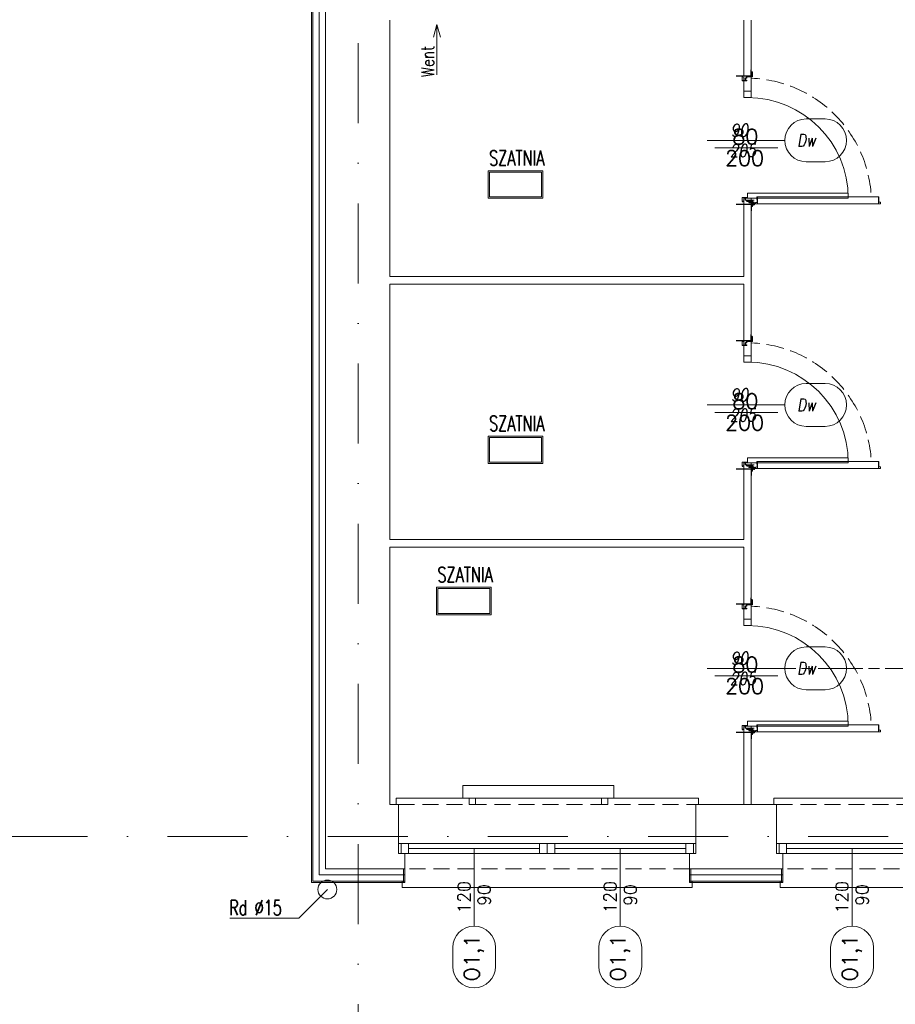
# Model space of a CAD drawing. Header units: millimetres. Extents: x -82287 to 177822, y -399756 to 0.
# Tile 118 of 228: x 48711 to 49406, y -195680 to -194899. Entities that reach past the tile are written whole.
import ezdxf
from ezdxf.enums import TextEntityAlignment as Align

# ---------------------------------------------------------------- set-up
doc = ezdxf.new("R2010")
doc.units = ezdxf.units.MM
doc.header["$MEASUREMENT"] = 0
for name, pattern in [('SUŁOSZOWA - PB 21 03$0$CENTER', [0.6, 0.375, -0.075, 0.075, -0.075]), ('SUŁOSZOWA - PB 21 03$0$CHAIN', [0.3543, 0.2362, -0.0295, 0.0591, -0.0295]), ('SUŁOSZOWA - PB 21 03$0$DASHDOT', [25.4, 12.7, -6.35, 0, -6.35]), ('SUŁOSZOWA - PB 21 03$0$HIDDEN', [9.525, 6.35, -3.175]), ('SUŁOSZOWA - PB 21 03$0$Hidden Line', [391.222223, 282.222223, -109])]:
    doc.linetypes.add(name, pattern=pattern)
doc.layers.get('DEFPOINTS').update_dxf_attribs({"lineweight": 50})
doc.layers.add('FL_XREF', color=252, linetype='Continuous')
for name, color, linetype, lineweight in [('SUŁOSZOWA - PB 21 03$0$!! 0_ Istn-okna', 251, 'Continuous', 0), ('SUŁOSZOWA - PB 21 03$0$!! 0_ Istn-sciany', 251, 'Continuous', 0), ('SUŁOSZOWA - PB 21 03$0$!! 0_ Istn-widok', 251, 'Continuous', 0), ('SUŁOSZOWA - PB 21 03$0$!! 0_ Opis', 251, 'Continuous', 0), ('SUŁOSZOWA - PB 21 03$0$!! 0_Istn-cienka', 251, 'Continuous', 0), ('SUŁOSZOWA - PB 21 03$0$!! 0_Istn-grzejniki', 251, 'Continuous', 0), ('SUŁOSZOWA - PB 21 03$0$!! 0_Istn-went', 251, 'Continuous', 0), ('SUŁOSZOWA - PB 21 03$0$!! 0_Opis_okna', 251, 'Continuous', 0), ('SUŁOSZOWA - PB 21 03$0$!! 0_Opis_pom', 251, 'Continuous', 0), ('SUŁOSZOWA - PB 21 03$0$!! 0_Osie', 251, 'SUŁOSZOWA - PB 21 03$0$DASHDOT', 0), ('SUŁOSZOWA - PB 21 03$0$!! 1_ tynk zewn  - nowy', 251, 'Continuous', 0), ('SUŁOSZOWA - PB 21 03$0$!! 1_droga ewakuacyjna', 251, 'SUŁOSZOWA - PB 21 03$0$CHAIN', 0), ('SUŁOSZOWA - PB 21 03$0$!! 1_OPIS POM NOWE', 251, 'Continuous', 0), ('SUŁOSZOWA - PB 21 03$0$!! 1_PROJ Sciany', 251, 'Continuous', 0), ('SUŁOSZOWA - PB 21 03$0$!! 2_ remont Ocieplenie', 251, 'SUŁOSZOWA - PB 21 03$0$ZIGZAG', 0), ('SUŁOSZOWA - PB 21 03$0$!! 2_Drzwi - nowe remont', 251, 'Continuous', 0), ('SUŁOSZOWA - PB 21 03$0$!! 2_drzwi opis', 251, 'Continuous', 0), ('SUŁOSZOWA - PB 21 03$0$!! 2_WYBURZENIA DO REMONTU', 251, 'Continuous', 0), ('SUŁOSZOWA - PB 21 03$0$0-osie-liniA', 251, 'SUŁOSZOWA - PB 21 03$0$DASHDOT', 0), ('SUŁOSZOWA - PB 21 03$0$Dimension (ISO)', 251, 'Continuous', 0)]:
    doc.layers.add(name, color=color, linetype=linetype, lineweight=lineweight)
doc.styles.add('SUŁOSZOWA - PB 21 03$0$50', font='ROMANS.shx', dxfattribs={"width": 0.8, "oblique": 10, "height": 10})
doc.styles.add('SUŁOSZOWA - PB 21 03$0$ARCHETYP', font='romans.shx', dxfattribs={"height": 15})
doc.styles.add('SUŁOSZOWA - PB 21 03$0$ARIAL', font='tahoma.ttf')
doc.styles.add('SUŁOSZOWA - PB 21 03$0$Note Text (ISO)', font='tahoma.ttf')
doc.styles.add('SUŁOSZOWA - PB 21 03$0$TXT', font='simplex.shx')
doc.linetypes.add('SUŁOSZOWA - PB 21 03$0$ZIGZAG', pattern='A,0.00254,-5.08,[131,ltypeshp.shx,S=5.08,R=0,X=-5.08,Y=0],-10.16,[131,ltypeshp.shx,S=5.08,R=180,X=5.08,Y=0],-5.08', length=20.32254)
doc.dimstyles.new('SUŁOSZOWA - PB 21 03$0$Default (ISO)', dxfattribs={"dimscale": 5, "dimtxt": 5, "dimasz": 5, "dimexe": 3.175, "dimexo": 0, "dimgap": 0.762, "dimtad": 1, "dimdec": 0, "dimrnd": 1e-08, "dimzin": 0, "dimtxsty": 'SUŁOSZOWA - PB 21 03$0$Note Text (ISO)', "dimcen": 0.09, "dimdle": 10, "dimclrd": 256, "dimclre": 256, "dimclrt": 256, "dimazin": 0, "dimtfac": 0.70104, "dimtmove": 0, "dimatfit": 3, "dimfxl": 1, "dimtolj": 1, "dimtzin": 0, "dimlwd": -1, "dimlwe": -1, "dimarcsym": 0})

# ---------------------------------------------------------------- blocks, each defined once
blk = doc.blocks.new('SUŁOSZOWA - PB 21 03$0$BLOK OSI')
at = {"layer": 'SUŁOSZOWA - PB 21 03$0$0-osie-liniA', "ltscale": 5}
for points in [[(48917.71, -193635.47), (48917.71, -195993.95)], [(48639.33, -195663.09), (55424.28, -195663.09)]]:
    blk.add_lwpolyline(points, dxfattribs=at)
blk = doc.blocks.new('SUŁOSZOWA - PB 21 03$0$zaw-dr-90-p')
at = {"color": 2, "linetype": 'SUŁOSZOWA - PB 21 03$0$CENTER', "ltscale": 0.2}
for p, q in [((12, 0), (-12, 0)), ((0, 12), (0, -12)), ((24.5, 24), (31, 24)), ((24.5, 19), (31, 19))]:
    blk.add_line(p, q, dxfattribs=at)
at = {"ltscale": 0.2}
for p, q in [((10, 12), (6.5, 12)), ((10, 0), (10, 6.5))]:
    blk.add_line(p, q, dxfattribs=at)
blk.add_lwpolyline([(0, 6.5), (23.5, 6.5, 0.414214), (28, 11), (28, 31), (24.5, 31), (24.5, 11, -0.414214), (23.5, 10), (0, 10, 4.561698), (7.6, 6.5), (4.9, 4.2)], format="xyb", dxfattribs=at)
blk.add_lwpolyline([(-0.2, -0.2), (-2.5, -0.2), (-2.5, 0.2), (-0.2, 0.2), (-0.2, 2.5), (0.2, 2.5), (0.2, 0.2), (2.8, 0.2), (2.8, -0.2), (0.2, -0.2), (0.2, -2.8), (-0.2, -2.8)], close=True)
blk.add_lwpolyline([(10, 10), (10, 39), (6.5, 39), (6.5, 10)], dxfattribs=at)
blk.add_circle((0, 0), 6.5, dxfattribs=at)
blk = doc.blocks.new('SUŁOSZOWA - PB 21 03$0$drzwi 90- sc 12')
for p, q in [((-13620.32, 20410.16), (-13620.32, 20313.77)), ((-13614.92, 20409.86), (-13620.32, 20409.86)), ((-13616.12, 20410.26), (-13620.22, 20410.26)), ((-13616.12, 20410.26), (-13620, 20410.26)), ((-13618.17, 20410.26), (-13616.22, 20410.26)), ((-13618.17, 20410.26), (-13616.22, 20410.26)), ((-13616.12, 20410.26), (-13616.12, 20411.46)), ((-13616.12, 20411.46), (-13615.02, 20411.46)), ((-13614.92, 20411.36), (-13614.92, 20313.77)), ((-13620.32, 20313.47), (-13620.32, 20317.97)), ((-13614.92, 20312.27), (-13614.92, 20317.97)), ((-13715.57, 20308.32), (-13715.57, 20308.56)), ((-13715.57, 20307.69), (-13715.57, 20308.56)), ((-13715.57, 20307.82), (-13715.57, 20308.56)), ((-13614.92, 20313.77), (-13620.32, 20313.77)), ((-13618.22, 20313.37), (-13620.22, 20313.37)), ((-13618.22, 20313.67), (-13618.22, 20313.37)), ((-13618.22, 20313.67), (-13616.42, 20313.67)), ((-13617.77, 20311.12), (-13617.77, 20305.72)), ((-13617.77, 20311.12), (-13617.77, 20305.72)), ((-13616.17, 20309.92), (-13617.37, 20309.92)), ((-13616.17, 20309.92), (-13616.17, 20311.02)), ((-13615.92, 20313.17), (-13615.92, 20312.17)), ((-13615.92, 20312.17), (-13615.02, 20312.17)), ((-13715.77, 20301.96), (-13716.27, 20301.96)), ((-13715.57, 20307.72), (-13715.37, 20307.72)), ((-13616.77, 20301.96), (-13616.27, 20301.96))]:
    blk.add_line(p, q)
for points in [[(-13665.27, 20284.96), (-13665.27, 20325.83)], [(-13615.57, 20309.64), (-13615.32, 20309.64), (-13615.32, 20309.82), (-13616.32, 20309.82), (-13616.32, 20309.64), (-13615.92, 20309.64)]]:
    blk.add_lwpolyline(points)
at = {"lineweight": 30}
for points in [[(-13716.27, 20308.92), (-13721.27, 20308.92)], [(-13716.27, 20308.92), (-13716.27, 20296.92)], [(-13614.27, 20308.92), (-13609.27, 20308.92)], [(-13614.27, 20308.92), (-13614.27, 20296.92)]]:
    blk.add_lwpolyline(points, dxfattribs=at)
at = {"ltscale": 0.2}
for points in [[(-13715.57, 20307.51), (-13715.57, 20309.48, 0.414214), (-13715.91, 20309.82), (-13719.43, 20309.82, 0.414214), (-13719.77, 20309.48), (-13719.77, 20308.92), (-13719.59, 20308.92), (-13719.59, 20309.48, -0.414214), (-13719.43, 20309.64), (-13716.97, 20309.64)], [(-13716.97, 20309.64), (-13715.91, 20309.64, -0.414214), (-13715.75, 20309.48), (-13715.75, 20307.51)], [(-13615.92, 20309.64), (-13616.63, 20309.64, 0.414214), (-13616.79, 20309.48), (-13616.79, 20305.58, -0.414214), (-13617.13, 20305.24), (-13617.58, 20305.24, 0.414214), (-13617.74, 20305.08), (-13617.74, 20304.48, -0.414214), (-13618.08, 20304.14), (-13619.26, 20304.14, -0.414214), (-13619.6, 20304.48), (-13619.6, 20305.15, 1), (-13619.79, 20305.15), (-13619.79, 20301.96, 0.414214), (-13619.63, 20301.8), (-13617.11, 20301.8, 0.414214), (-13616.95, 20301.96), (-13616.95, 20302.52), (-13616.77, 20302.52), (-13616.77, 20301.96, -0.414214), (-13617.11, 20301.62), (-13619.63, 20301.62, -0.414214), (-13619.97, 20301.96), (-13619.97, 20305.15, -1), (-13619.42, 20305.15), (-13619.42, 20304.48, 0.414214), (-13619.26, 20304.32), (-13618.08, 20304.32, 0.414214), (-13617.92, 20304.48), (-13617.92, 20305.08, -0.414214), (-13617.58, 20305.42), (-13617.13, 20305.42, 0.414214), (-13616.97, 20305.58), (-13616.97, 20309.48, -0.414214), (-13616.63, 20309.82), (-13613.11, 20309.82, -0.414214), (-13612.77, 20309.48), (-13612.77, 20308.92), (-13612.95, 20308.92), (-13612.95, 20309.48, 0.414214), (-13613.11, 20309.64), (-13615.57, 20309.64)], [(-13715.75, 20307.76), (-13715.75, 20305.58, 0.414214), (-13715.41, 20305.24), (-13714.96, 20305.24, -0.414214), (-13714.8, 20305.08), (-13714.8, 20304.48, 0.414214), (-13714.46, 20304.14), (-13713.28, 20304.14, 0.414214), (-13712.94, 20304.48), (-13712.94, 20305.15, -1), (-13712.75, 20305.15), (-13712.75, 20301.96, -0.414214), (-13712.91, 20301.8), (-13715.43, 20301.8, -0.414214), (-13715.59, 20301.96), (-13715.59, 20302.52), (-13715.77, 20302.52), (-13715.77, 20301.96, 0.414214), (-13715.43, 20301.62), (-13712.91, 20301.62, 0.414214), (-13712.57, 20301.96), (-13712.57, 20305.15, 1), (-13713.12, 20305.15), (-13713.12, 20304.48, -0.414214), (-13713.28, 20304.32), (-13714.46, 20304.32, -0.414214), (-13714.62, 20304.48), (-13714.62, 20305.08, 0.414214), (-13714.96, 20305.42), (-13715.41, 20305.42, -0.414214), (-13715.57, 20305.58), (-13715.57, 20307.64)]]:
    blk.add_lwpolyline(points, format="xyb", dxfattribs=at)
blk.add_lwpolyline([(-13616.79, 20308.82), (-13616.97, 20308.82), (-13616.97, 20307.42), (-13616.79, 20307.42)], close=True)
for centre, radius, start, end in [((-13620.22, 20410.16), 0.1, 90, 180), ((-13615.02, 20411.36), 0.1, 0, 90), ((-13620.22, 20313.47), 0.1, 180, 270), ((-13616.42, 20313.17), 0.5, 0, 90), ((-13616.27, 20311.02), 0.1, 0, 90), ((-13615.02, 20312.27), 0.1, 270, 0)]:
    blk.add_arc(centre, radius, start, end)
at = {"linetype": 'SUŁOSZOWA - PB 21 03$0$Hidden Line', "lineweight": 9, "ltscale": 0.05}
blk.add_arc((-13615.5, 20305.14), 99.12, 94.80054, 177.69442, dxfattribs=at)
at = {"xscale": 0.09999999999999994, "yscale": 0.09999999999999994, "zscale": 0.09999999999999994, "rotation": 180.0000000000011}
blk.add_blockref('SUŁOSZOWA - PB 21 03$0$zaw-dr-90-p', (-13614.92, 20310.92), dxfattribs=at)
blk = doc.blocks.new('SUŁOSZOWA - PB 21 03$0$1_ok-opis')
blk.add_line((0, 111.61), (0, 50))
for points in [[(-17, 128.61), (-17, 143.61)], [(17, 128.61), (17, 143.61)]]:
    blk.add_lwpolyline(points)
for centre, start, end in [((0, 143.61), 0, 180), ((0, 128.61), 180, 0)]:
    blk.add_arc(centre, 17, start, end)
at = {"style": 'SUŁOSZOWA - PB 21 03$0$ARCHETYP'}
for tag, height, rotation, p in [('NR', 12, 90, (0, 136.9)), ('NR', 12, 270, (0, 136.9)), ('SZEROKOŚĆ', 10, 90, (-8, 78.29)), ('WYSOKOŚĆ', 10, 270, (-8, 78.29)), ('WYSOKOŚĆ', 10, 90, (8, 78.29)), ('SZEROKOŚĆ', 10, 270, (8, 78.29))]:
    blk.add_attdef(tag, text='', height=height, rotation=rotation, dxfattribs=at).set_placement(p, align=Align.MIDDLE)
blk = doc.blocks.new('*D1518')
at = {"layer": 'DEFPOINTS', "color": 0, "transparency": 16777216}
for p in [(-689.8, 120.2), (510.2, 120.2), (510.2, 18.8)]:
    blk.add_point(p, dxfattribs=at)
at = {"layer": 'SUŁOSZOWA - PB 21 03$0$Dimension (ISO)', "transparency": 16777216}
for p, q in [((-689.8, 120.2), (-689.8, 2.9)), ((510.2, 120.2), (510.2, 2.9)), ((-664.8, 18.8), (485.2, 18.8))]:
    blk.add_line(p, q, dxfattribs=at)
for points in [[(-664.8, 22.9), (-664.8, 14.6), (-689.8, 18.8)], [(485.2, 22.9), (485.2, 14.6), (510.2, 18.8)]]:
    blk.add_solid(points, dxfattribs=at)
at = {"layer": 'SUŁOSZOWA - PB 21 03$0$Dimension (ISO)', "lineweight": 9, "transparency": 16777216, "insert": (-160.6, 48.6), "char_height": 25, "attachment_point": 1, "style": 'SUŁOSZOWA - PB 21 03$0$Note Text (ISO)'}
blk.add_mtext('\\A1;1200', dxfattribs=at)
blk = doc.blocks.new('SUŁOSZOWA - PB 21 03$0$A$C11ef928a')
at = {"layer": 'SUŁOSZOWA - PB 21 03$0$Dimension (ISO)', "lineweight": 9}
dim = blk.add_linear_dim(base=(510.2, 18.8), p1=(-689.8, 120.2), p2=(510.2, 120.2), angle=180, dimstyle='SUŁOSZOWA - PB 21 03$0$Default (ISO)', override={"dimdec": 0, "dimlfac": 1, "dimtp": 0, "dimtm": 0, "dimtdec": 2, "dimtofl": 0, "dimatfit": 1}, dxfattribs=at)
dim.commit()
dim.dimension.update_dxf_attribs({"geometry": '*D1518', "text_midpoint": (-125.7, 18.8), "dimtype": 128})
blk = doc.blocks.new('SUŁOSZOWA - PB 21 03')
at = {"layer": 'SUŁOSZOWA - PB 21 03$0$!! 0_ Istn-okna'}
for points in [[(48949.71142, -195605.5883), (49185.71142, -195605.5883)], [(49249.71142, -195605.5883), (49485.71142, -195605.5883)], [(48949.71142, -195613.5883), (49185.71142, -195613.5883)], [(48957.71142, -195609.5883), (49061.71142, -195609.5883)], [(49073.71142, -195609.5883), (49177.71142, -195609.5883)], [(49249.71142, -195613.5883), (49485.71142, -195613.5883)], [(49257.71142, -195609.5883), (49361.71142, -195609.5883)]]:
    blk.add_lwpolyline(points, dxfattribs=at)
for points in [[(48951.71142, -195613.5883), (48957.71142, -195613.5883), (48957.71142, -195605.5883), (48951.71142, -195605.5883)], [(49061.71142, -195613.5883), (49067.71142, -195613.5883), (49067.71142, -195605.5883), (49061.71142, -195605.5883)], [(49067.71142, -195613.5883), (49073.71142, -195613.5883), (49073.71142, -195605.5883), (49067.71142, -195605.5883)], [(49177.71142, -195613.5883), (49183.71142, -195613.5883), (49183.71142, -195605.5883), (49177.71142, -195605.5883)], [(49251.71142, -195613.5883), (49257.71142, -195613.5883), (49257.71142, -195605.5883), (49251.71142, -195605.5883)]]:
    blk.add_lwpolyline(points, close=True, dxfattribs=at)
at = {"layer": 'SUŁOSZOWA - PB 21 03$0$!! 0_ Istn-sciany'}
for p, q in [((48891.71142, -194313.5883), (48891.71142, -195625.5883)), ((48942.71142, -194952.0883), (48942.71142, -195155.75497)), ((48942.71142, -195161.75497), (48942.71142, -195364.42164)), ((48942.71142, -195370.42164), (48942.71142, -195574.5883))]:
    blk.add_line(p, q, dxfattribs=at)
for points in [[(49223.71142, -194952.0883), (49223.71142, -194996.5883)], [(49229.71142, -194952.0883), (49229.71142, -194996.58822)], [(49229.71142, -195008.5883), (49223.71142, -195008.5883)], [(49223.71142, -195098.5883), (49223.71142, -195155.75497)], [(49229.71142, -195098.5883), (49223.71142, -195098.5883)], [(49229.71142, -195098.5883), (49229.71142, -195206.58822)], [(49223.71142, -195155.75497), (48942.71142, -195155.75497)], [(49223.71142, -195161.75497), (48942.71142, -195161.75497)], [(49223.71142, -195161.75497), (49223.71142, -195206.58822)], [(49229.71142, -195218.5883), (49223.71142, -195218.5883)], [(49223.71142, -195308.5883), (49223.71142, -195364.42164)], [(49229.71142, -195308.5883), (49223.71142, -195308.5883)], [(49229.71142, -195308.5883), (49229.71142, -195415.58822)], [(49223.71142, -195364.42164), (48942.71142, -195364.42164)], [(49223.71142, -195370.42164), (48942.71142, -195370.42164)], [(49223.71142, -195370.42164), (49223.71142, -195415.58822)], [(49229.71142, -195427.5883), (49223.71142, -195427.5883)], [(49223.71142, -195517.5883), (49223.71142, -195574.5883)], [(49229.71142, -195517.5883), (49223.71142, -195517.5883)], [(49229.71142, -195517.5883), (49229.71142, -195574.5883)], [(48949.71142, -195574.5883), (48942.71142, -195574.5883)], [(48949.71142, -195574.5883), (48949.71142, -195613.5883)], [(49223.71142, -195574.5883), (49185.71142, -195574.5883)], [(49185.71142, -195574.5883), (49185.71142, -195613.5883)], [(49249.71142, -195574.5883), (49229.71142, -195574.5883)], [(49249.71142, -195574.5883), (49249.71142, -195613.5883)], [(48949.71142, -195613.5883), (48954.71142, -195613.5883)], [(48954.71142, -195613.5883), (48954.71142, -195625.5883)], [(49180.71142, -195613.5883), (49185.71142, -195613.5883)], [(49180.71142, -195613.5883), (49180.71142, -195625.5883)], [(49249.71142, -195613.5883), (49254.71142, -195613.5883)], [(49254.71142, -195613.5883), (49254.71142, -195625.5883)], [(48954.71142, -195625.5883), (48891.71142, -195625.5883)], [(49254.71142, -195625.5883), (49180.71142, -195625.5883)]]:
    blk.add_lwpolyline(points, dxfattribs=at)
at = {"layer": 'SUŁOSZOWA - PB 21 03$0$!! 0_ Istn-widok'}
for points in [[(48947.71142, -195569.5883), (49187.71142, -195569.5883)], [(48947.71142, -195574.5883), (48947.71142, -195569.5883)], [(49187.71142, -195574.5883), (49187.71142, -195569.5883)], [(49223.71142, -195574.5883), (49229.71142, -195574.5883)], [(49247.71142, -195569.5883), (49487.71142, -195569.5883)], [(49247.71142, -195574.5883), (49247.71142, -195569.5883)], [(48952.71142, -195635.5883), (48952.71142, -195640.5883)], [(49182.71142, -195635.5883), (49182.71142, -195640.5883)], [(49252.71142, -195635.5883), (49252.71142, -195640.5883)], [(49182.71142, -195640.5883), (48952.71142, -195640.5883)], [(49482.71142, -195640.5883), (49252.71142, -195640.5883)]]:
    blk.add_lwpolyline(points, dxfattribs=at)
blk.add_circle((48893.21142, -195642.0883), 7.5, dxfattribs=at)
at = {"layer": 'SUŁOSZOWA - PB 21 03$0$!! 0_ Opis'}
for points in [[(48870.57423, -195664.7255), (48893.21142, -195642.0883)], [(48870.57423, -195664.7255), (48815.68889, -195664.7255)]]:
    blk.add_lwpolyline(points, dxfattribs=at)
at = {"layer": 'SUŁOSZOWA - PB 21 03$0$!! 0_Istn-cienka', "linetype": 'SUŁOSZOWA - PB 21 03$0$HIDDEN', "ltscale": 2}
for points in [[(48949.71142, -195574.5883), (49185.71142, -195574.5883)], [(49249.71142, -195574.5883), (49485.71142, -195574.5883)], [(49180.71142, -195625.5883), (48954.71142, -195625.5883)], [(49480.71142, -195625.5883), (49254.71142, -195625.5883)]]:
    blk.add_lwpolyline(points, dxfattribs=at)
at = {"layer": 'SUŁOSZOWA - PB 21 03$0$!! 0_Istn-grzejniki'}
blk.add_lwpolyline([(49005.71142, -195574.5883), (49005.71142, -195569.5883), (49000.71142, -195569.5883), (49000.71142, -195559.5883), (49120.71142, -195559.5883), (49120.71142, -195569.5883), (49115.71142, -195569.5883), (49115.71142, -195574.5883), (49110.71142, -195574.5883), (49110.71142, -195569.5883), (49010.71142, -195569.5883), (49010.71142, -195574.5883)], close=True, dxfattribs=at)
at = {"layer": 'SUŁOSZOWA - PB 21 03$0$!! 0_Istn-went'}
for points in [[(48980.21142, -194955.64023), (48977.53193, -194965.64023)], [(48980.21142, -194995.68676), (48980.21142, -194955.64023)], [(48980.21142, -194955.64023), (48982.89092, -194965.64023)]]:
    blk.add_lwpolyline(points, dxfattribs=at)
at = {"layer": 'SUŁOSZOWA - PB 21 03$0$!! 0_Opis_pom', "ltscale": 0.7}
for points in [[(49020.74308, -195093.4856), (49064.26308, -195093.4856), (49064.26308, -195071.7256), (49020.74308, -195071.7256)], [(49021.83108, -195092.3976), (49063.17508, -195092.3976), (49063.17508, -195072.8136), (49021.83108, -195072.8136)], [(49020.74308, -195304.09363), (49064.26308, -195304.09363), (49064.26308, -195282.33363), (49020.74308, -195282.33363)], [(49021.83108, -195303.00563), (49063.17508, -195303.00563), (49063.17508, -195283.42163), (49021.83108, -195283.42163)], [(48979.74444, -195424.03723), (49023.26444, -195424.03723), (49023.26444, -195402.27723), (48979.74444, -195402.27723)], [(48980.83244, -195422.94923), (49022.17644, -195422.94923), (49022.17644, -195403.36523), (48980.83244, -195403.36523)]]:
    blk.add_lwpolyline(points, close=True, dxfattribs=at)
at = {"layer": 'SUŁOSZOWA - PB 21 03$0$!! 1_ tynk zewn  - nowy'}
for points in [[(48954.71142, -195636.5883), (48880.71142, -195636.5883), (48880.71142, -194302.5883), (48954.71142, -194302.5883)], [(48954.71142, -195635.5883), (48881.71142, -195635.5883), (48881.71142, -194303.5883), (48954.71142, -194303.5883)], [(48953.71142, -195625.5883), (48953.71142, -195636.5883)], [(48954.71142, -195625.5883), (48954.71142, -195636.5883)], [(49180.71142, -195625.5883), (49180.71142, -195636.5883)], [(49181.71142, -195625.5883), (49181.71142, -195636.5883)], [(49253.71142, -195625.5883), (49253.71142, -195636.5883)], [(49254.71142, -195625.5883), (49254.71142, -195636.5883)], [(49254.71142, -195635.5883), (49180.71142, -195635.5883)], [(49254.71142, -195636.5883), (49180.71142, -195636.5883)]]:
    blk.add_lwpolyline(points, dxfattribs=at)
at = {"layer": 'SUŁOSZOWA - PB 21 03$0$!! 1_droga ewakuacyjna', "ltscale": 150}
blk.add_lwpolyline([(49229.71142, -195466.58826), (49361.06958, -195466.58826), (49361.06958, -194786.15583), (50002.38268, -194786.15583), (50002.38268, -194926.5883)], dxfattribs=at)
at = {"layer": 'SUŁOSZOWA - PB 21 03$0$!! 1_PROJ Sciany'}
for points in [[(49229.71142, -194996.58822), (49223.71142, -194996.58822)], [(49229.71142, -195206.58822), (49223.71142, -195206.58822)], [(49229.71142, -195415.58822), (49223.71142, -195415.58822)]]:
    blk.add_lwpolyline(points, dxfattribs=at)
at = {"layer": 'SUŁOSZOWA - PB 21 03$0$!! 2_ remont Ocieplenie', "linetype": 'SUŁOSZOWA - PB 21 03$0$ZIGZAG', "ltscale": 0.75}
for points in [[(48954.71142, -195630.5883), (48886.71142, -195630.5883), (48886.71142, -194308.5883), (48954.71142, -194308.5883)], [(49254.71142, -195630.5883), (49180.71142, -195630.5883)]]:
    blk.add_lwpolyline(points, dxfattribs=at)
at = {"layer": 'SUŁOSZOWA - PB 21 03$0$!! 2_WYBURZENIA DO REMONTU'}
for points in [[(49223.71142, -194997.48496), (49223.71142, -195008.5883)], [(49229.71142, -194997.36873), (49229.71142, -195008.5883)], [(49250.71142, -195053.5883), (49200.71142, -195053.5883)], [(49223.71142, -195207.04209), (49223.71142, -195218.5883)], [(49229.71142, -195206.87085), (49229.71142, -195218.5883)], [(49250.71142, -195263.5883), (49200.71142, -195263.5883)], [(49223.71142, -195415.95358), (49223.71142, -195427.5883)], [(49229.71142, -195415.84501), (49229.71142, -195427.5883)], [(49250.71142, -195472.5883), (49200.71142, -195472.5883)]]:
    blk.add_lwpolyline(points, dxfattribs=at)
for points in [[(49229.71142, -195013.5883), (49229.71142, -195008.5883), (49223.71142, -195008.5883), (49223.71142, -195013.5883)], [(49306.71142, -195089.5883), (49226.71142, -195089.5883), (49226.71142, -195093.5883), (49306.71142, -195093.5883)], [(49229.71142, -195093.5883), (49229.71142, -195098.5883), (49223.71142, -195098.5883), (49223.71142, -195093.5883)], [(49229.71142, -195223.5883), (49229.71142, -195218.5883), (49223.71142, -195218.5883), (49223.71142, -195223.5883)], [(49306.71142, -195299.5883), (49226.71142, -195299.5883), (49226.71142, -195303.5883), (49306.71142, -195303.5883)], [(49229.71142, -195303.5883), (49229.71142, -195308.5883), (49223.71142, -195308.5883), (49223.71142, -195303.5883)], [(49229.71142, -195432.5883), (49229.71142, -195427.5883), (49223.71142, -195427.5883), (49223.71142, -195432.5883)], [(49229.71142, -195512.5883), (49229.71142, -195517.5883), (49223.71142, -195517.5883), (49223.71142, -195512.5883)], [(49306.71142, -195508.5883), (49226.71142, -195508.5883), (49226.71142, -195512.5883), (49306.71142, -195512.5883)]]:
    blk.add_lwpolyline(points, close=True, dxfattribs=at)
for centre in [(49226.71142, -195093.5883), (49226.71142, -195303.5883), (49226.71142, -195512.5883)]:
    blk.add_arc(centre, 80, 359.99999996, 89.99999996, dxfattribs=at)
at = {"xscale": -0.1, "yscale": 0.1, "zscale": 0.1, "rotation": 90}
blk.add_blockref('SUŁOSZOWA - PB 21 03$0$A$C11ef928a', (82225.12684, -195364.3052), dxfattribs=at)
at = {"layer": 'SUŁOSZOWA - PB 21 03$0$!! 0_Opis_okna'}
ref = blk.add_blockref('SUŁOSZOWA - PB 21 03$0$1_ok-opis', (49009.71142, -195559.5883), dxfattribs=dict(at, rotation=180))
ref.add_attrib('SZEROKOŚĆ', '120', dxfattribs={"layer": '0', "height": 10, "rotation": 90, "style": 'SUŁOSZOWA - PB 21 03$0$ARCHETYP'}).set_placement((49001.71142, -195648.30871), align=Align.MIDDLE)
ref.add_attrib('WYSOKOŚĆ', '90', dxfattribs={"layer": '0', "height": 10, "rotation": 90, "style": 'SUŁOSZOWA - PB 21 03$0$ARCHETYP'}).set_placement((49017.71142, -195646.53526), align=Align.MIDDLE)
ref.add_attrib('NR', 'O1,1', dxfattribs={"layer": '0', "height": 12, "rotation": 90, "style": 'SUŁOSZOWA - PB 21 03$0$ARCHETYP'}).set_placement((49009.71142, -195696.48975), align=Align.MIDDLE)
ref = blk.add_blockref('SUŁOSZOWA - PB 21 03$0$1_ok-opis', (49125.71142, -195559.5883), dxfattribs=dict(at, rotation=180))
ref.add_attrib('SZEROKOŚĆ', '120', dxfattribs={"layer": '0', "height": 10, "rotation": 90, "style": 'SUŁOSZOWA - PB 21 03$0$ARCHETYP'}).set_placement((49117.71142, -195648.30871), align=Align.MIDDLE)
ref.add_attrib('WYSOKOŚĆ', '90', dxfattribs={"layer": '0', "height": 10, "rotation": 90, "style": 'SUŁOSZOWA - PB 21 03$0$ARCHETYP'}).set_placement((49133.71142, -195646.53526), align=Align.MIDDLE)
ref.add_attrib('NR', 'O1,1', dxfattribs={"layer": '0', "height": 12, "rotation": 90, "style": 'SUŁOSZOWA - PB 21 03$0$ARCHETYP'}).set_placement((49125.71142, -195696.48975), align=Align.MIDDLE)
ref = blk.add_blockref('SUŁOSZOWA - PB 21 03$0$1_ok-opis', (49309.71142, -195559.5883), dxfattribs=dict(at, rotation=180))
ref.add_attrib('SZEROKOŚĆ', '120', dxfattribs={"layer": '0', "height": 10, "rotation": 90, "style": 'SUŁOSZOWA - PB 21 03$0$ARCHETYP'}).set_placement((49301.71142, -195648.30871), align=Align.MIDDLE)
ref.add_attrib('WYSOKOŚĆ', '90', dxfattribs={"layer": '0', "height": 10, "rotation": 90, "style": 'SUŁOSZOWA - PB 21 03$0$ARCHETYP'}).set_placement((49317.71142, -195646.53526), align=Align.MIDDLE)
ref.add_attrib('NR', 'O1,1', dxfattribs={"layer": '0', "height": 12, "rotation": 90, "style": 'SUŁOSZOWA - PB 21 03$0$ARCHETYP'}).set_placement((49309.71142, -195696.48975), align=Align.MIDDLE)
at = {"layer": 'SUŁOSZOWA - PB 21 03$0$!! 0_Osie'}
blk.add_blockref('SUŁOSZOWA - PB 21 03$0$BLOK OSI', (0, 63), dxfattribs=at)
at = {"layer": 'SUŁOSZOWA - PB 21 03$0$!! 2_Drzwi - nowe remont', "rotation": 270}
for p in [(28920.78708, -208712.85793), (28920.78708, -208922.85793), (28920.78709, -209131.85793)]:
    blk.add_blockref('SUŁOSZOWA - PB 21 03$0$drzwi 90- sc 12', p, dxfattribs=at)
at = {"layer": 'SUŁOSZOWA - PB 21 03$0$!! 2_drzwi opis'}
ref = blk.add_blockref('SUŁOSZOWA - PB 21 03$0$1_ok-opis', (49144.71971, -195047.58826), dxfattribs=dict(at, xscale=-1, rotation=269.9999963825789))
ref.add_attrib('WYSOKOŚĆ', '90 ', dxfattribs={"layer": '0', "height": 10, "rotation": 359.99999638, "style": 'SUŁOSZOWA - PB 21 03$0$50', "oblique": 10, "width": 0.8}).set_placement((49223.01056, -195039.58826), align=Align.MIDDLE)
ref.add_attrib('SZEROKOŚĆ', '205', dxfattribs={"layer": '0', "height": 10, "rotation": 359.99999638, "style": 'SUŁOSZOWA - PB 21 03$0$50', "oblique": 10, "width": 0.8}).set_placement((49223.01056, -195055.58826), align=Align.MIDDLE)
ref.add_attrib('NR', 'Dw', dxfattribs={"layer": '0', "height": 10, "rotation": 359.99999638, "style": 'SUŁOSZOWA - PB 21 03$0$50', "oblique": 10, "width": 0.8}).set_placement((49273.33095, -195047.58827), align=Align.MIDDLE)
ref = blk.add_blockref('SUŁOSZOWA - PB 21 03$0$1_ok-opis', (49144.71971, -195257.58826), dxfattribs=dict(at, xscale=-1, rotation=269.9999963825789))
ref.add_attrib('WYSOKOŚĆ', '90 ', dxfattribs={"layer": '0', "height": 10, "rotation": 359.99999638, "style": 'SUŁOSZOWA - PB 21 03$0$50', "oblique": 10, "width": 0.8}).set_placement((49223.01056, -195249.58826), align=Align.MIDDLE)
ref.add_attrib('SZEROKOŚĆ', '205', dxfattribs={"layer": '0', "height": 10, "rotation": 359.99999638, "style": 'SUŁOSZOWA - PB 21 03$0$50', "oblique": 10, "width": 0.8}).set_placement((49223.01056, -195265.58826), align=Align.MIDDLE)
ref.add_attrib('NR', 'Dw', dxfattribs={"layer": '0', "height": 10, "rotation": 359.99999638, "style": 'SUŁOSZOWA - PB 21 03$0$50', "oblique": 10, "width": 0.8}).set_placement((49273.33095, -195257.58827), align=Align.MIDDLE)
ref = blk.add_blockref('SUŁOSZOWA - PB 21 03$0$1_ok-opis', (49144.71971, -195466.58826), dxfattribs=dict(at, xscale=-1, rotation=269.9999963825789))
ref.add_attrib('WYSOKOŚĆ', '90 ', dxfattribs={"layer": '0', "height": 10, "rotation": 359.99999638, "style": 'SUŁOSZOWA - PB 21 03$0$50', "oblique": 10, "width": 0.8}).set_placement((49223.01056, -195458.58826), align=Align.MIDDLE)
ref.add_attrib('SZEROKOŚĆ', '205', dxfattribs={"layer": '0', "height": 10, "rotation": 359.99999638, "style": 'SUŁOSZOWA - PB 21 03$0$50', "oblique": 10, "width": 0.8}).set_placement((49223.01056, -195474.58826), align=Align.MIDDLE)
ref.add_attrib('NR', 'Dw', dxfattribs={"layer": '0', "height": 10, "rotation": 359.99999638, "style": 'SUŁOSZOWA - PB 21 03$0$50', "oblique": 10, "width": 0.8}).set_placement((49273.33095, -195466.58827), align=Align.MIDDLE)
at = {"layer": 'SUŁOSZOWA - PB 21 03$0$!! 0_ Opis', "style": 'SUŁOSZOWA - PB 21 03$0$ARCHETYP', "width": 0.7}
blk.add_text('Rd %%C15', height=12, rotation=359.99999996, dxfattribs=at).set_placement((48815.32858, -195662.55211))
at = {"layer": 'SUŁOSZOWA - PB 21 03$0$!! 0_Istn-went', "style": 'SUŁOSZOWA - PB 21 03$0$ARCHETYP', "width": 0.8}
blk.add_text('Went', height=10, rotation=89.99999996, dxfattribs=at).set_placement((48977.8812, -194997.47365))
at = {"layer": 'SUŁOSZOWA - PB 21 03$0$!! 0_Opis_pom', "ltscale": 0.7, "style": 'SUŁOSZOWA - PB 21 03$0$TXT', "width": 0.7}
for p in [(49043.61821, -195067.67929), (49043.61821, -195278.28732), (49002.61957, -195398.23091)]:
    blk.add_text('SZATNIA', height=12, dxfattribs=at).set_placement(p, align=Align.CENTER)
at = {"layer": 'SUŁOSZOWA - PB 21 03$0$!! 0_Opis_pom', "ltscale": 0.7, "style": 'SUŁOSZOWA - PB 21 03$0$ARIAL'}
for tag, p in [('B0,19', (52679.2094, -194257.55204)), ('B2,14', (73874.0461, -194402.0887)), ('B2,12', (73342.49259, -194413.89249)), ('B1,21', (60405.50261, -194427.18207)), ('B2,11', (73069.01144, -194438.89383)), ('B2,16', (75195.07765, -194441.83446)), ('A1,16', (59129.54925, -194448.08429)), ('B1/17', (59524.53699, -194450.37428)), ('B1,19', (59914.81903, -194448.15658)), ('1,22', (60947.33929, -194456.1144)), ('1,23', (61575.22173, -194450.37428)), ('B0,15', (51514.15008, -194461.8073)), ('A1,1', (58808.06672, -194460.94161)), ('B3,7', (87459.81312, -194465.07097)), ('B2,17', (75506.7465, -194471.3759)), ('B2,19.1', (76701.67035, -194466.03695)), ('B3,3', (88235.73906, -194465.79732)), ('B0,18', (52071.43815, -194478.40179)), ('B1,18', (59715.51745, -194473.87108)), ('B3,8', (90006.66539, -194478.47972)), ('B2,15', (74566.38885, -194487.81114)), ('B3,6', (86826.65132, -194483.15512)), ('B1,20', (60198.53687, -194490.17374)), ('B2,10', (72728.63362, -194489.37283)), ('B2,13', (73649.91716, -194500.01242)), ('A0,6', (49094.40602, -194505.72387)), ('A2,5', (72452.45009, -194505.90583)), ('A0,4', (49692.81919, -194517.93289)), ('B0,22', (54187.56644, -194519.04308)), ('A1,6', (58565.96262, -194514.50753)), ('B1,1', (61908.24378, -194515.48656)), ('A0,3', (49906.53818, -194524.03766)), ('B0,20', (53125.45224, -194527.8835)), ('A0,5', (49399.71914, -194533.19455)), ('B0,21', (53847.26622, -194535.08002)), ('B1,3', (62229.35503, -194604.49851)), ('B2,18', (75922.43604, -194612.23635)), ('B2,19', (77152.69039, -194617.53776)), ('A3,4', (85509.27934, -194642.47136)), ('B0,24B', (54824.42896, -194684.26784)), ('B1,4', (63476.45184, -194691.11207)), ('B0,13', (50367.63944, -194706.5583)), ('B0,16', (51457.40872, -194704.43091)), ('B0,17', (51897.58569, -194706.77195)), ('A2,4', (71695.75649, -194707.44268)), ('A1,5', (58149.22649, -194724.80163)), ('A2.1', (72371.45884, -194731.56251)), ('B0,23', (54542.05776, -194742.93939)), ('A1,2', (58744.42262, -194746.622)), ('B1,2D', (60756.29674, -194750.92727)), ('A1,15', (59129.54925, -194780.73348)), ('B0,14', (50962.60809, -194789.06568)), ('B1,4', (63483.03852, -194791.04365)), ('A3.1', (86079.08704, -194786.62422)), ('A0,2', (49295.91259, -194810.95246)), ('B2.7', (74548.27897, -194836.12781)), ('B3,2', (89035.72921, -194837.99287)), ('B0,7', (52851.95551, -194845.56115)), ('B1,2B', (62374.83512, -194841.86715)), ('B1,2A', (61803.35407, -194869.27513)), ('B0,8', (51561.38742, -194890.27848)), ('A1,3', (58810.05243, -195008.83917)), ('A3.2', (86016.50296, -195004.88875)), ('A0,1', (49914.27925, -195025.82804)), ('A0,10', (49695.87246, -195042.9259)), ('B0,17', (51225.06492, -195049.74007)), ('B0,6', (52110.41055, -195069.39267)), ('B1,8', (61403.63433, -195071.25189)), ('A2.2', (72371.45884, -195070.78713)), ('B2.2', (74976.1855, -195068.47988)), ('A0,7', (49042.50308, -195082.6056)), ('B3,11', (88623.94853, -195099.23575)), ('B3,4', (87612.56208, -195132.78192)), ('B3,5', (86839.47632, -195174.05241)), ('B0,12', (50313.60595, -195207.52936)), ('B0,11', (50726.178, -195219.06638)), ('B3,10', (89778.42161, -195220.68871)), ('B1,6', (63686.26823, -195231.3997)), ('B0,24A', (54359.17011, -195245.97867)), ('A1,4', (58093.66276, -195250.96213)), ('B0,10', (51476.34179, -195259.44699)), ('B3,9', (90479.74099, -195260.18621)), ('A0,11', (49643.96951, -195271.84772)), ('B1,14', (59332.54805, -195280.73534)), ('A0,8', (49042.50308, -195293.21363)), ('B0,9', (51798.4912, -195291.17482)), ('B2,21', (75970.16114, -195290.81005)), ('B1,13', (60186.62513, -195314.46953)), ('B0,3', (52068.59538, -195319.60465)), ('B1,10', (60892.94126, -195319.45825)), ('B1,5', (63419.22943, -195317.21026)), ('A2.3', (71832.37045, -195318.78232)), ('B2,9', (73175.51251, -195317.21162)), ('B2,4', (74493.5947, -195318.7733)), ('B2,3', (74674.2815, -195319.28036)), ('A3,3', (85569.83931, -195318.78232)), ('B3,1', (88723.65615, -195329.98594)), ('B2,8', (73894.209, -195338.18956)), ('B1,9', (61058.12383, -195344.48743)), ('B2,20', (77211.021, -195343.82367)), ('B2.1', (75304.74121, -195348.36327)), ('B0,2', (52227.2348, -195357.98297)), ('B1,2C', (61827.40698, -195369.02625)), ('B1,7', (62134.52151, -195372.05069)), ('B0,1', (53061.17304, -195403.85659)), ('A0,9', (49001.50444, -195413.15723)), ('A0,12', (49689.76592, -195485.50737)), ('B0,4', (52224.78303, -195500.96352)), ('B2,5', (74686.48999, -195507.24036)), ('B1,11', (61050.00078, -195512.89565)), ('B1,12', (60864.00751, -195544.00738)), ('B2,6', (74499.29165, -195549.55175)), ('B0,5', (52066.14362, -195556.83806)), ('C2,2', (74812.78942, -195865.8959)), ('C1,3', (61091.58871, -195973.27844)), ('C0,2A', (52278.30875, -196050.48297)), ('C0,1', (52808.36775, -196132.34208)), ('C1,2', (61690.27405, -196439.72387)), ('C1,1', (62060.59754, -196465.28533)), ('C3,1', (88979.71614, -196545.67785)), ('C0,2B', (53028.88223, -196668.8019)), ('C1,4', (61008.68123, -196686.32122)), ('C2,1', (75334.65984, -196786.2197)), ('C2,3', (74834.65119, -196933.26657)), ('C1,5', (61062.7252, -196991.42453)), ('C1,10', (62127.38542, -196998.81344)), ('C1,9', (62147.33751, -197289.53424)), ('C1,6', (61131.41824, -197329.69535)), ('C0,3', (52181.98562, -197341.92176)), ('D1,1', (73931.12245, -197584.03121)), ('C0,4', (52345.96562, -197596.60561)), ('D0,18', (60296.49264, -197617.95269)), ('C2,4', (75243.70451, -197663.89)), ('D0,7', (59141.53804, -197722.84718)), ('C1,7', (61222.2575, -197737.18052)), ('D0,17', (60701.16801, -197741.44864)), ('D1,4', (73157.19908, -197744.29721)), ('D0,3', (59562.25866, -197751.14316)), ('D1,6', (72757.78643, -197751.22612)), ('D0,6', (58741.71849, -197802.61699)), ('D0,10', (58357.73602, -197820.93991)), ('D,09', (59195.67196, -197881.51243)), ('C0,5', (52269.72696, -197902.4362)), ('C0,6', (52872.93793, -197917.07354)), ('D0,2', (59943.06082, -197917.06725)), ('D1,3', (73475.28953, -197924.29875)), ('D0,16', (60721.3534, -197935.2949)), ('D0,8', (59058.9008, -197963.64925)), ('D0,5', (59448.52586, -197969.8061)), ('C2,5', (74555.08284, -197988.7886)), ('D1,5', (73291.61607, -197999.29956)), ('D0,4', (59655.02693, -198042.2589)), ('D0,15', (60692.12223, -198127.4643)), ('D0,1', (59931.33074, -198173.12806)), ('D1,2', (73578.07819, -198172.30068)), ('D0,11', (58161.27105, -198211.45823)), ('D0,12', (58250.99458, -198537.17631)), ('D0,13', (58250.99458, -198764.99605)), ('D1,7', (71854.87376, -198786.88467)), ('D0,14', (59130.08589, -198795.3373)), ('D1,8', (71715.35366, -199212.44512))]:
    blk.add_attdef(tag, text='', height=11.968, dxfattribs=at).set_placement(p, align=Align.MIDDLE_CENTER)
at = {"layer": 'SUŁOSZOWA - PB 21 03$0$!! 1_OPIS POM NOWE', "style": 'SUŁOSZOWA - PB 21 03$0$ARIAL'}
for tag, p in [('C1.7A', (61271.6179, -197538.30303)), ('C2.5B', (74970.66097, -197546.70728)), ('C2,5C', (74903.71123, -197659.13664)), ('C2.4', (75374.07862, -197726.11453)), ('D1,2B', (74322.25834, -197791.43247)), ('C1.7C', (61260.26049, -197811.38428)), ('C1.8B', (61588.27341, -197817.62151)), ('C1.8A', (61884.42005, -197818.94854)), ('C1.7B', (61322.12354, -197933.89849)), ('C2,5A', (74943.41937, -197993.49482)), ('E1.2', (62164.78326, -198139.98688)), ('E1.5E', (62692.10372, -198153.27854)), ('D1,2C', (73419.9359, -198156.57844)), ('E3.1', (88990.58975, -198158.87886)), ('E2.9', (75361.45041, -198161.88904)), ('E2.7', (76022.45692, -198162.26272)), ('D1,2A', (74280.17915, -198172.30068)), ('E1.1', (61330.46191, -198191.9806)), ('E1.5D', (62993.60773, -198185.416)), ('E1.5C', (63016.9343, -198246.3437)), ('E1.5B', (63264.15117, -198307.8661)), ('E3.2', (88781.41347, -198385.24275)), ('E1.6', (61022.6264, -198421.00827)), ('E2.2', (74782.75417, -198427.85813)), ('E2.8', (75757.29014, -198437.09188)), ('E2.6', (76531.8031, -198444.40756)), ('E3.4', (89392.22607, -198450.03942)), ('E1.5A', (63049.47589, -198456.39852)), ('E1.5F', (62736.15118, -198589.14592)), ('E1.5G', (62892.39981, -198586.12622)), ('E1,4', (61888.25021, -198652.6996)), ('E2.1', (75803.99631, -198697.05773)), ('E1.5L', (63297.7633, -198733.65678)), ('E1.3', (61058.5992, -198806.28147)), ('E1.5H', (62893.53005, -198830.01758)), ('E2,3', (74778.52304, -198843.9541)), ('E3.3', (89150.95684, -198867.32581)), ('E1.5K', (63266.15427, -198904.67789)), ('E1.5I', (62723.74907, -199005.87002)), ('E2.4', (75135.87669, -199083.20857)), ('E2.5', (76615.04061, -199164.91143)), ('E1.5J', (63204.25187, -199215.697))]:
    blk.add_attdef(tag, text='', height=11.968, dxfattribs=at).set_placement(p, align=Align.MIDDLE_CENTER)
at = {"layer": 'SUŁOSZOWA - PB 21 03$0$!! 2_WYBURZENIA DO REMONTU', "style": 'SUŁOSZOWA - PB 21 03$0$ARCHETYP'}
for s, p in [('80', (49214.68862, -195050.5883)), ('200', (49208.90735, -195067.73544)), ('80', (49214.68862, -195260.5883)), ('200', (49208.90735, -195277.73544)), ('80', (49214.68862, -195469.5883)), ('200', (49208.90735, -195486.73544))]:
    blk.add_text(s, height=12, rotation=359.99999996, dxfattribs=at).set_placement(p)

msp = doc.modelspace()

# ---------------------------------------------------------------- block references
at = {"layer": 'FL_XREF'}
msp.add_blockref('SUŁOSZOWA - PB 21 03', (62.28, 52.9), dxfattribs=at)

doc.saveas('drawing.dxf')
